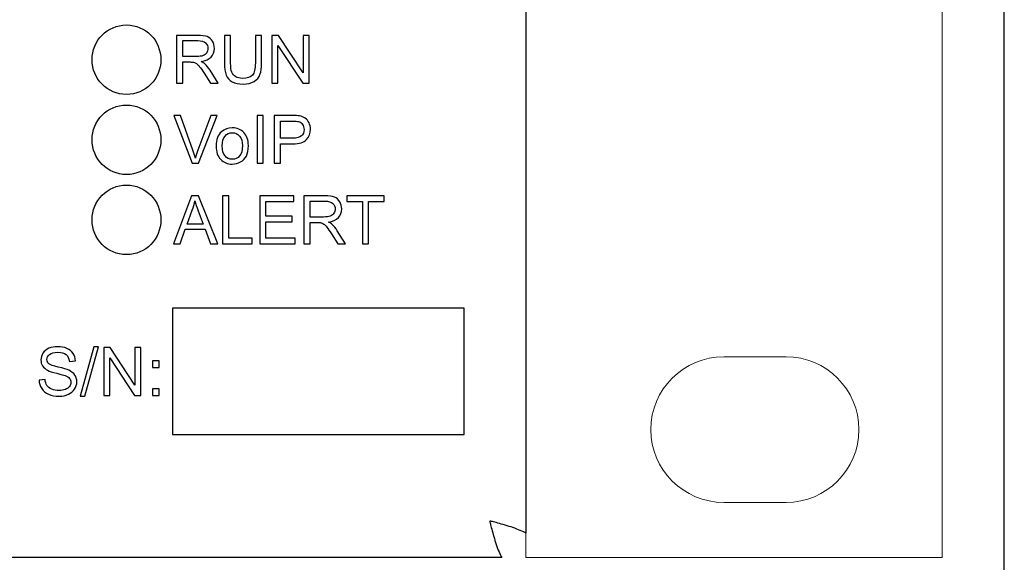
# Model space of a CAD drawing. Header units: millimetres. Extents: x 94562 to 148980, y -25377 to 3008.
# Tile 52 of 140: x 99375 to 99423, y -21879 to -21853. Entities that reach past the tile are written whole.
import ezdxf

# ---------------------------------------------------------------- set-up
doc = ezdxf.new("R2010")
doc.units = ezdxf.units.MM
doc.layers.add('tt_symbole', color=40, linetype='Continuous')

# ---------------------------------------------------------------- blocks, each defined once
blk = doc.blocks.new('IT_szafa_stojąca_42U')
blk.add_line((350.5279, 1608.811), (350.5279, 1797.7235))

msp = doc.modelspace()

# ---------------------------------------------------------------- linework, layer by layer
at = {"layer": 'tt_symbole'}
msp.add_lwpolyline([(99382.811, -21872.721), (99396.828, -21872.721), (99396.828, -21866.647), (99382.811, -21866.647), (99382.811, -21872.721)], close=True, dxfattribs=at)
at = {"layer": 'tt_symbole', "lineweight": 5}
for points, knots in [([(99419.795, -21834.63), (99419.795, -21834.63), (99399.794, -21834.63), (99399.794, -21834.63), (99399.794, -21834.63), (99399.794, -21834.63), (99399.794, -21878.63), (99399.794, -21878.63), (99399.794, -21878.63), (99399.794, -21878.63), (99419.795, -21878.63), (99419.795, -21878.63), (99419.795, -21878.63), (99419.795, -21878.63), (99419.795, -21834.63), (99419.795, -21834.63)], [0, 0, 0, 0, 0.25, 0.25, 0.25, 0.25, 0.5, 0.5, 0.5, 0.5, 0.75, 0.75, 0.75, 0.75, 1, 1, 1, 1]), ([(99382.256, -21854.707), (99382.256, -21853.784), (99381.517, -21853.037), (99380.604, -21853.037), (99380.604, -21853.037), (99379.692, -21853.037), (99378.952, -21853.784), (99378.952, -21854.707), (99378.952, -21854.707), (99378.952, -21855.629), (99379.692, -21856.377), (99380.604, -21856.377), (99380.604, -21856.377), (99381.517, -21856.377), (99382.256, -21855.629), (99382.256, -21854.707)], [0, 0, 0, 0, 0.25, 0.25, 0.25, 0.25, 0.5, 0.5, 0.5, 0.5, 0.75, 0.75, 0.75, 0.75, 1, 1, 1, 1]), ([(99382.256, -21858.554), (99382.256, -21857.631), (99381.517, -21856.883), (99380.604, -21856.883), (99380.604, -21856.883), (99379.692, -21856.883), (99378.952, -21857.631), (99378.952, -21858.553), (99378.952, -21858.553), (99378.952, -21859.476), (99379.692, -21860.224), (99380.604, -21860.224), (99380.604, -21860.224), (99381.517, -21860.224), (99382.256, -21859.476), (99382.256, -21858.554)], [0, 0, 0, 0, 0.25, 0.25, 0.25, 0.25, 0.5, 0.5, 0.5, 0.5, 0.75, 0.75, 0.75, 0.75, 1, 1, 1, 1]), ([(99382.256, -21862.4), (99382.256, -21861.478), (99381.517, -21860.73), (99380.604, -21860.73), (99380.604, -21860.73), (99379.692, -21860.73), (99378.952, -21861.478), (99378.952, -21862.4), (99378.952, -21862.4), (99378.952, -21863.323), (99379.692, -21864.071), (99380.604, -21864.071), (99380.604, -21864.071), (99381.517, -21864.071), (99382.256, -21863.323), (99382.256, -21862.4)], [0, 0, 0, 0, 0.25, 0.25, 0.25, 0.25, 0.5, 0.5, 0.5, 0.5, 0.75, 0.75, 0.75, 0.75, 1, 1, 1, 1]), ([(99412.295, -21868.98), (99412.295, -21868.98), (99409.295, -21868.98), (99409.295, -21868.98), (99409.295, -21868.98), (99407.37, -21868.98), (99405.795, -21870.555), (99405.795, -21872.48), (99405.795, -21872.48), (99405.795, -21872.48), (99405.795, -21872.48), (99405.795, -21872.48), (99405.795, -21872.48), (99405.795, -21874.405), (99407.37, -21875.98), (99409.295, -21875.98), (99409.295, -21875.98), (99409.295, -21875.98), (99412.295, -21875.98), (99412.295, -21875.98), (99412.295, -21875.98), (99414.22, -21875.98), (99415.795, -21874.405), (99415.795, -21872.48), (99415.795, -21872.48), (99415.795, -21872.48), (99415.795, -21872.48), (99415.795, -21872.48), (99415.795, -21872.48), (99415.795, -21870.555), (99414.22, -21868.98), (99412.295, -21868.98)], [0, 0, 0, 0, 0.125, 0.125, 0.125, 0.125, 0.25, 0.25, 0.25, 0.25, 0.375, 0.375, 0.375, 0.375, 0.5, 0.5, 0.5, 0.5, 0.625, 0.625, 0.625, 0.625, 0.75, 0.75, 0.75, 0.75, 0.875, 0.875, 0.875, 0.875, 1, 1, 1, 1])]:
    msp.add_open_spline(points, degree=3, knots=knots, dxfattribs=at)
at = {"layer": 'tt_symbole'}
for points, knots in [([(98958.529, -21876.877), (98958.529, -21876.877), (98958.527, -21876.893), (98958.527, -21876.893), (98958.527, -21876.893), (98958.527, -21876.893), (98958.523, -21876.92), (98958.523, -21876.92), (98958.523, -21876.92), (98958.523, -21876.92), (98958.515, -21876.957), (98958.515, -21876.957), (98958.515, -21876.957), (98958.515, -21876.957), (98958.505, -21877.003), (98958.505, -21877.003), (98958.505, -21877.003), (98958.505, -21877.003), (98958.491, -21877.057), (98958.491, -21877.057), (98958.491, -21877.057), (98958.491, -21877.057), (98958.476, -21877.119), (98958.476, -21877.119), (98958.476, -21877.119), (98958.476, -21877.119), (98958.458, -21877.189), (98958.458, -21877.189), (98958.458, -21877.189), (98958.458, -21877.189), (98958.438, -21877.264), (98958.438, -21877.264), (98958.438, -21877.264), (98958.438, -21877.264), (98958.416, -21877.346), (98958.416, -21877.346), (98958.416, -21877.346), (98958.416, -21877.346), (98958.392, -21877.433), (98958.392, -21877.433), (98958.392, -21877.433), (98958.392, -21877.433), (98958.367, -21877.523), (98958.367, -21877.523), (98958.367, -21877.523), (98958.367, -21877.523), (98958.34, -21877.617), (98958.34, -21877.617), (98958.34, -21877.617), (98958.34, -21877.617), (98958.311, -21877.712), (98958.311, -21877.712), (98958.311, -21877.712), (98958.311, -21877.712), (98958.282, -21877.809), (98958.282, -21877.809), (98958.282, -21877.809), (98958.282, -21877.809), (98958.251, -21877.906), (98958.251, -21877.906), (98958.251, -21877.906), (98958.251, -21877.906), (98958.22, -21878.001), (98958.22, -21878.001), (98958.22, -21878.001), (98958.22, -21878.001), (98958.187, -21878.095), (98958.187, -21878.095), (98958.187, -21878.095), (98958.187, -21878.095), (98958.155, -21878.186), (98958.155, -21878.186), (98958.155, -21878.186), (98958.155, -21878.186), (98958.122, -21878.274), (98958.122, -21878.274), (98958.122, -21878.274), (98958.122, -21878.274), (98958.088, -21878.356), (98958.088, -21878.356), (98958.088, -21878.356), (98958.088, -21878.356), (98958.055, -21878.434), (98958.055, -21878.434), (98958.055, -21878.434), (98958.055, -21878.434), (98958.022, -21878.505), (98958.022, -21878.505), (98958.022, -21878.505), (98958.022, -21878.505), (98957.989, -21878.571), (98957.989, -21878.571), (98957.989, -21878.571), (98957.989, -21878.571), (98957.956, -21878.63), (98957.956, -21878.63), (98957.956, -21878.63), (98957.956, -21878.63), (99398.633, -21878.63), (99398.633, -21878.63), (99398.633, -21878.63), (99398.633, -21878.63), (99398.6, -21878.571), (99398.6, -21878.571), (99398.6, -21878.571), (99398.6, -21878.571), (99398.568, -21878.505), (99398.568, -21878.505), (99398.568, -21878.505), (99398.568, -21878.505), (99398.534, -21878.434), (99398.534, -21878.434), (99398.534, -21878.434), (99398.534, -21878.434), (99398.501, -21878.356), (99398.501, -21878.356), (99398.501, -21878.356), (99398.501, -21878.356), (99398.468, -21878.274), (99398.468, -21878.274), (99398.468, -21878.274), (99398.468, -21878.274), (99398.434, -21878.186), (99398.434, -21878.186), (99398.434, -21878.186), (99398.434, -21878.186), (99398.402, -21878.095), (99398.402, -21878.095), (99398.402, -21878.095), (99398.402, -21878.095), (99398.37, -21878.001), (99398.37, -21878.001), (99398.37, -21878.001), (99398.37, -21878.001), (99398.338, -21877.906), (99398.338, -21877.906), (99398.338, -21877.906), (99398.338, -21877.906), (99398.308, -21877.809), (99398.308, -21877.809), (99398.308, -21877.809), (99398.308, -21877.809), (99398.278, -21877.712), (99398.278, -21877.712), (99398.278, -21877.712), (99398.278, -21877.712), (99398.25, -21877.617), (99398.25, -21877.617), (99398.25, -21877.617), (99398.25, -21877.617), (99398.223, -21877.523), (99398.223, -21877.523), (99398.223, -21877.523), (99398.223, -21877.523), (99398.197, -21877.433), (99398.197, -21877.433), (99398.197, -21877.433), (99398.197, -21877.433), (99398.173, -21877.346), (99398.173, -21877.346), (99398.173, -21877.346), (99398.173, -21877.346), (99398.151, -21877.264), (99398.151, -21877.264), (99398.151, -21877.264), (99398.151, -21877.264), (99398.131, -21877.189), (99398.131, -21877.189), (99398.131, -21877.189), (99398.131, -21877.189), (99398.113, -21877.119), (99398.113, -21877.119), (99398.113, -21877.119), (99398.113, -21877.119), (99398.098, -21877.057), (99398.098, -21877.057), (99398.098, -21877.057), (99398.098, -21877.057), (99398.085, -21877.003), (99398.085, -21877.003), (99398.085, -21877.003), (99398.085, -21877.003), (99398.074, -21876.957), (99398.074, -21876.957), (99398.074, -21876.957), (99398.074, -21876.957), (99398.067, -21876.92), (99398.067, -21876.92), (99398.067, -21876.92), (99398.067, -21876.92), (99398.062, -21876.893), (99398.062, -21876.893), (99398.062, -21876.893), (99398.062, -21876.893), (99398.06, -21876.877), (99398.06, -21876.877), (99398.06, -21876.877), (99398.06, -21876.877), (99398.076, -21876.878), (99398.076, -21876.878), (99398.076, -21876.878), (99398.076, -21876.878), (99398.103, -21876.883), (99398.103, -21876.883), (99398.103, -21876.883), (99398.103, -21876.883), (99398.139, -21876.891), (99398.139, -21876.891), (99398.139, -21876.891), (99398.139, -21876.891), (99398.185, -21876.901), (99398.185, -21876.901), (99398.185, -21876.901), (99398.185, -21876.901), (99398.239, -21876.915), (99398.239, -21876.915), (99398.239, -21876.915), (99398.239, -21876.915), (99398.3, -21876.93), (99398.3, -21876.93), (99398.3, -21876.93), (99398.3, -21876.93), (99398.369, -21876.948), (99398.369, -21876.948), (99398.369, -21876.948), (99398.369, -21876.948), (99398.444, -21876.969), (99398.444, -21876.969), (99398.444, -21876.969), (99398.444, -21876.969), (99398.525, -21876.991), (99398.525, -21876.991), (99398.525, -21876.991), (99398.525, -21876.991), (99398.61, -21877.015), (99398.61, -21877.015), (99398.61, -21877.015), (99398.61, -21877.015), (99398.7, -21877.041), (99398.7, -21877.041), (99398.7, -21877.041), (99398.7, -21877.041), (99398.793, -21877.068), (99398.793, -21877.068), (99398.793, -21877.068), (99398.793, -21877.068), (99398.887, -21877.097), (99398.887, -21877.097), (99398.887, -21877.097), (99398.887, -21877.097), (99398.983, -21877.127), (99398.983, -21877.127), (99398.983, -21877.127), (99398.983, -21877.127), (99399.078, -21877.158), (99399.078, -21877.158), (99399.078, -21877.158), (99399.078, -21877.158), (99399.173, -21877.189), (99399.173, -21877.189), (99399.173, -21877.189), (99399.173, -21877.189), (99399.266, -21877.222), (99399.266, -21877.222), (99399.266, -21877.222), (99399.266, -21877.222), (99399.356, -21877.255), (99399.356, -21877.255), (99399.356, -21877.255), (99399.356, -21877.255), (99399.442, -21877.288), (99399.442, -21877.288), (99399.442, -21877.288), (99399.442, -21877.288), (99399.524, -21877.322), (99399.524, -21877.322), (99399.524, -21877.322), (99399.524, -21877.322), (99399.6, -21877.356), (99399.6, -21877.356), (99399.6, -21877.356), (99399.6, -21877.356), (99399.671, -21877.389), (99399.671, -21877.389), (99399.671, -21877.389), (99399.671, -21877.389), (99399.736, -21877.423), (99399.736, -21877.423), (99399.736, -21877.423), (99399.736, -21877.423), (99399.794, -21877.456), (99399.794, -21877.456), (99399.794, -21877.456), (99399.794, -21877.456), (99399.794, -21836.384), (99399.794, -21836.384), (99399.794, -21836.384), (99399.794, -21836.384), (99398.06, -21836.384), (99398.06, -21836.384), (99398.06, -21836.384), (99398.06, -21836.384), (99398.06, -21834.63), (99398.06, -21834.63), (99398.06, -21834.63), (99398.06, -21834.63), (98958.529, -21834.63), (98958.529, -21834.63), (98958.529, -21834.63), (98958.529, -21834.63), (98958.529, -21836.384), (98958.529, -21836.384), (98958.529, -21836.384), (98958.529, -21836.384), (98956.795, -21836.384), (98956.795, -21836.384), (98956.795, -21836.384), (98956.795, -21836.384), (98956.795, -21877.456), (98956.795, -21877.456), (98956.795, -21877.456), (98956.795, -21877.456), (98956.853, -21877.423), (98956.853, -21877.423), (98956.853, -21877.423), (98956.853, -21877.423), (98956.918, -21877.389), (98956.918, -21877.389), (98956.918, -21877.389), (98956.918, -21877.389), (98956.989, -21877.356), (98956.989, -21877.356), (98956.989, -21877.356), (98956.989, -21877.356), (98957.065, -21877.322), (98957.065, -21877.322), (98957.065, -21877.322), (98957.065, -21877.322), (98957.147, -21877.288), (98957.147, -21877.288), (98957.147, -21877.288), (98957.147, -21877.288), (98957.233, -21877.255), (98957.233, -21877.255), (98957.233, -21877.255), (98957.233, -21877.255), (98957.324, -21877.222), (98957.324, -21877.222), (98957.324, -21877.222), (98957.324, -21877.222), (98957.417, -21877.189), (98957.417, -21877.189), (98957.417, -21877.189), (98957.417, -21877.189), (98957.511, -21877.158), (98957.511, -21877.158), (98957.511, -21877.158), (98957.511, -21877.158), (98957.607, -21877.127), (98957.607, -21877.127), (98957.607, -21877.127), (98957.607, -21877.127), (98957.702, -21877.097), (98957.702, -21877.097), (98957.702, -21877.097), (98957.702, -21877.097), (98957.797, -21877.068), (98957.797, -21877.068), (98957.797, -21877.068), (98957.797, -21877.068), (98957.889, -21877.041), (98957.889, -21877.041), (98957.889, -21877.041), (98957.889, -21877.041), (98957.979, -21877.015), (98957.979, -21877.015), (98957.979, -21877.015), (98957.979, -21877.015), (98958.065, -21876.991), (98958.065, -21876.991), (98958.065, -21876.991), (98958.065, -21876.991), (98958.145, -21876.969), (98958.145, -21876.969), (98958.145, -21876.969), (98958.145, -21876.969), (98958.22, -21876.948), (98958.22, -21876.948), (98958.22, -21876.948), (98958.22, -21876.948), (98958.289, -21876.93), (98958.289, -21876.93), (98958.289, -21876.93), (98958.289, -21876.93), (98958.351, -21876.915), (98958.351, -21876.915), (98958.351, -21876.915), (98958.351, -21876.915), (98958.404, -21876.901), (98958.404, -21876.901), (98958.404, -21876.901), (98958.404, -21876.901), (98958.45, -21876.891), (98958.45, -21876.891), (98958.45, -21876.891), (98958.45, -21876.891), (98958.486, -21876.883), (98958.486, -21876.883), (98958.486, -21876.883), (98958.486, -21876.883), (98958.513, -21876.878), (98958.513, -21876.878), (98958.513, -21876.878), (98958.513, -21876.878), (98958.529, -21876.877), (98958.529, -21876.877)], [0, 0, 0, 0, 0.009615, 0.009615, 0.009615, 0.009615, 0.019231, 0.019231, 0.019231, 0.019231, 0.028846, 0.028846, 0.028846, 0.028846, 0.038462, 0.038462, 0.038462, 0.038462, 0.048077, 0.048077, 0.048077, 0.048077, 0.057692, 0.057692, 0.057692, 0.057692, 0.067308, 0.067308, 0.067308, 0.067308, 0.076923, 0.076923, 0.076923, 0.076923, 0.086538, 0.086538, 0.086538, 0.086538, 0.096154, 0.096154, 0.096154, 0.096154, 0.105769, 0.105769, 0.105769, 0.105769, 0.115385, 0.115385, 0.115385, 0.115385, 0.125, 0.125, 0.125, 0.125, 0.134615, 0.134615, 0.134615, 0.134615, 0.144231, 0.144231, 0.144231, 0.144231, 0.153846, 0.153846, 0.153846, 0.153846, 0.163462, 0.163462, 0.163462, 0.163462, 0.173077, 0.173077, 0.173077, 0.173077, 0.182692, 0.182692, 0.182692, 0.182692, 0.192308, 0.192308, 0.192308, 0.192308, 0.201923, 0.201923, 0.201923, 0.201923, 0.211538, 0.211538, 0.211538, 0.211538, 0.221154, 0.221154, 0.221154, 0.221154, 0.230769, 0.230769, 0.230769, 0.230769, 0.240385, 0.240385, 0.240385, 0.240385, 0.25, 0.25, 0.25, 0.25, 0.259615, 0.259615, 0.259615, 0.259615, 0.269231, 0.269231, 0.269231, 0.269231, 0.278846, 0.278846, 0.278846, 0.278846, 0.288462, 0.288462, 0.288462, 0.288462, 0.298077, 0.298077, 0.298077, 0.298077, 0.307692, 0.307692, 0.307692, 0.307692, 0.317308, 0.317308, 0.317308, 0.317308, 0.326923, 0.326923, 0.326923, 0.326923, 0.336538, 0.336538, 0.336538, 0.336538, 0.346154, 0.346154, 0.346154, 0.346154, 0.355769, 0.355769, 0.355769, 0.355769, 0.365385, 0.365385, 0.365385, 0.365385, 0.375, 0.375, 0.375, 0.375, 0.384615, 0.384615, 0.384615, 0.384615, 0.394231, 0.394231, 0.394231, 0.394231, 0.403846, 0.403846, 0.403846, 0.403846, 0.413462, 0.413462, 0.413462, 0.413462, 0.423077, 0.423077, 0.423077, 0.423077, 0.432692, 0.432692, 0.432692, 0.432692, 0.442308, 0.442308, 0.442308, 0.442308, 0.451923, 0.451923, 0.451923, 0.451923, 0.461538, 0.461538, 0.461538, 0.461538, 0.471154, 0.471154, 0.471154, 0.471154, 0.480769, 0.480769, 0.480769, 0.480769, 0.490385, 0.490385, 0.490385, 0.490385, 0.5, 0.5, 0.5, 0.5, 0.509615, 0.509615, 0.509615, 0.509615, 0.519231, 0.519231, 0.519231, 0.519231, 0.528846, 0.528846, 0.528846, 0.528846, 0.538462, 0.538462, 0.538462, 0.538462, 0.548077, 0.548077, 0.548077, 0.548077, 0.557692, 0.557692, 0.557692, 0.557692, 0.567308, 0.567308, 0.567308, 0.567308, 0.576923, 0.576923, 0.576923, 0.576923, 0.586538, 0.586538, 0.586538, 0.586538, 0.596154, 0.596154, 0.596154, 0.596154, 0.605769, 0.605769, 0.605769, 0.605769, 0.615385, 0.615385, 0.615385, 0.615385, 0.625, 0.625, 0.625, 0.625, 0.634615, 0.634615, 0.634615, 0.634615, 0.644231, 0.644231, 0.644231, 0.644231, 0.653846, 0.653846, 0.653846, 0.653846, 0.663462, 0.663462, 0.663462, 0.663462, 0.673077, 0.673077, 0.673077, 0.673077, 0.682692, 0.682692, 0.682692, 0.682692, 0.692308, 0.692308, 0.692308, 0.692308, 0.701923, 0.701923, 0.701923, 0.701923, 0.711538, 0.711538, 0.711538, 0.711538, 0.721154, 0.721154, 0.721154, 0.721154, 0.730769, 0.730769, 0.730769, 0.730769, 0.740385, 0.740385, 0.740385, 0.740385, 0.75, 0.75, 0.75, 0.75, 0.759615, 0.759615, 0.759615, 0.759615, 0.769231, 0.769231, 0.769231, 0.769231, 0.778846, 0.778846, 0.778846, 0.778846, 0.788462, 0.788462, 0.788462, 0.788462, 0.798077, 0.798077, 0.798077, 0.798077, 0.807692, 0.807692, 0.807692, 0.807692, 0.817308, 0.817308, 0.817308, 0.817308, 0.826923, 0.826923, 0.826923, 0.826923, 0.836538, 0.836538, 0.836538, 0.836538, 0.846154, 0.846154, 0.846154, 0.846154, 0.855769, 0.855769, 0.855769, 0.855769, 0.865385, 0.865385, 0.865385, 0.865385, 0.875, 0.875, 0.875, 0.875, 0.884615, 0.884615, 0.884615, 0.884615, 0.894231, 0.894231, 0.894231, 0.894231, 0.903846, 0.903846, 0.903846, 0.903846, 0.913462, 0.913462, 0.913462, 0.913462, 0.923077, 0.923077, 0.923077, 0.923077, 0.932692, 0.932692, 0.932692, 0.932692, 0.942308, 0.942308, 0.942308, 0.942308, 0.951923, 0.951923, 0.951923, 0.951923, 0.961538, 0.961538, 0.961538, 0.961538, 0.971154, 0.971154, 0.971154, 0.971154, 0.980769, 0.980769, 0.980769, 0.980769, 0.990385, 0.990385, 0.990385, 0.990385, 1, 1, 1, 1]), ([(99382.256, -21854.707), (99382.256, -21853.784), (99381.517, -21853.037), (99380.604, -21853.037), (99380.604, -21853.037), (99379.692, -21853.037), (99378.952, -21853.784), (99378.952, -21854.707), (99378.952, -21854.707), (99378.952, -21855.629), (99379.692, -21856.377), (99380.604, -21856.377), (99380.604, -21856.377), (99381.517, -21856.377), (99382.256, -21855.629), (99382.256, -21854.707)], [0, 0, 0, 0, 0.25, 0.25, 0.25, 0.25, 0.5, 0.5, 0.5, 0.5, 0.75, 0.75, 0.75, 0.75, 1, 1, 1, 1]), ([(99383.011, -21855.838), (99383.011, -21855.838), (99383.011, -21853.537), (99383.011, -21853.537), (99383.011, -21853.537), (99383.011, -21853.537), (99384.02, -21853.537), (99384.02, -21853.537), (99384.02, -21853.537), (99384.223, -21853.537), (99384.377, -21853.558), (99384.482, -21853.599), (99384.482, -21853.599), (99384.588, -21853.64), (99384.672, -21853.713), (99384.736, -21853.818), (99384.736, -21853.818), (99384.799, -21853.923), (99384.83, -21854.038), (99384.83, -21854.165), (99384.83, -21854.165), (99384.83, -21854.328), (99384.778, -21854.465), (99384.673, -21854.577), (99384.673, -21854.577), (99384.569, -21854.689), (99384.407, -21854.76), (99384.189, -21854.791), (99384.189, -21854.791), (99384.269, -21854.83), (99384.329, -21854.868), (99384.37, -21854.906), (99384.37, -21854.906), (99384.458, -21854.987), (99384.542, -21855.089), (99384.621, -21855.211), (99384.621, -21855.211), (99384.621, -21855.211), (99385.016, -21855.838), (99385.016, -21855.838), (99385.016, -21855.838), (99385.016, -21855.838), (99384.638, -21855.838), (99384.638, -21855.838), (99384.638, -21855.838), (99384.638, -21855.838), (99384.337, -21855.359), (99384.337, -21855.359), (99384.337, -21855.359), (99384.249, -21855.221), (99384.176, -21855.115), (99384.119, -21855.042), (99384.119, -21855.042), (99384.062, -21854.969), (99384.011, -21854.917), (99383.966, -21854.888), (99383.966, -21854.888), (99383.921, -21854.859), (99383.876, -21854.839), (99383.829, -21854.827), (99383.829, -21854.827), (99383.795, -21854.82), (99383.739, -21854.816), (99383.661, -21854.816), (99383.661, -21854.816), (99383.661, -21854.816), (99383.312, -21854.816), (99383.312, -21854.816), (99383.312, -21854.816), (99383.312, -21854.816), (99383.312, -21855.838), (99383.312, -21855.838), (99383.312, -21855.838), (99383.312, -21855.838), (99383.011, -21855.838), (99383.011, -21855.838)], [0, 0, 0, 0, 0.052632, 0.052632, 0.052632, 0.052632, 0.105263, 0.105263, 0.105263, 0.105263, 0.157895, 0.157895, 0.157895, 0.157895, 0.210526, 0.210526, 0.210526, 0.210526, 0.263158, 0.263158, 0.263158, 0.263158, 0.315789, 0.315789, 0.315789, 0.315789, 0.368421, 0.368421, 0.368421, 0.368421, 0.421053, 0.421053, 0.421053, 0.421053, 0.473684, 0.473684, 0.473684, 0.473684, 0.526316, 0.526316, 0.526316, 0.526316, 0.578947, 0.578947, 0.578947, 0.578947, 0.631579, 0.631579, 0.631579, 0.631579, 0.684211, 0.684211, 0.684211, 0.684211, 0.736842, 0.736842, 0.736842, 0.736842, 0.789474, 0.789474, 0.789474, 0.789474, 0.842105, 0.842105, 0.842105, 0.842105, 0.894737, 0.894737, 0.894737, 0.894737, 0.947368, 0.947368, 0.947368, 0.947368, 1, 1, 1, 1]), ([(99386.795, -21853.537), (99386.795, -21853.537), (99387.096, -21853.537), (99387.096, -21853.537), (99387.096, -21853.537), (99387.096, -21853.537), (99387.096, -21854.866), (99387.096, -21854.866), (99387.096, -21854.866), (99387.096, -21855.097), (99387.07, -21855.281), (99387.018, -21855.417), (99387.018, -21855.417), (99386.967, -21855.553), (99386.873, -21855.664), (99386.738, -21855.749), (99386.738, -21855.749), (99386.603, -21855.834), (99386.426, -21855.877), (99386.207, -21855.877), (99386.207, -21855.877), (99385.994, -21855.877), (99385.819, -21855.84), (99385.684, -21855.765), (99385.684, -21855.765), (99385.548, -21855.691), (99385.451, -21855.584), (99385.394, -21855.443), (99385.394, -21855.443), (99385.335, -21855.302), (99385.307, -21855.11), (99385.307, -21854.866), (99385.307, -21854.866), (99385.307, -21854.866), (99385.307, -21853.537), (99385.307, -21853.537), (99385.307, -21853.537), (99385.307, -21853.537), (99385.608, -21853.537), (99385.608, -21853.537), (99385.608, -21853.537), (99385.608, -21853.537), (99385.608, -21854.865), (99385.608, -21854.865), (99385.608, -21854.865), (99385.608, -21855.065), (99385.626, -21855.212), (99385.663, -21855.306), (99385.663, -21855.306), (99385.699, -21855.401), (99385.763, -21855.474), (99385.852, -21855.525), (99385.852, -21855.525), (99385.941, -21855.577), (99386.051, -21855.603), (99386.18, -21855.603), (99386.18, -21855.603), (99386.402, -21855.603), (99386.56, -21855.552), (99386.654, -21855.45), (99386.654, -21855.45), (99386.748, -21855.349), (99386.795, -21855.154), (99386.795, -21854.865), (99386.795, -21854.865), (99386.795, -21854.865), (99386.795, -21853.537), (99386.795, -21853.537)], [0, 0, 0, 0, 0.058824, 0.058824, 0.058824, 0.058824, 0.117647, 0.117647, 0.117647, 0.117647, 0.176471, 0.176471, 0.176471, 0.176471, 0.235294, 0.235294, 0.235294, 0.235294, 0.294118, 0.294118, 0.294118, 0.294118, 0.352941, 0.352941, 0.352941, 0.352941, 0.411765, 0.411765, 0.411765, 0.411765, 0.470588, 0.470588, 0.470588, 0.470588, 0.529412, 0.529412, 0.529412, 0.529412, 0.588235, 0.588235, 0.588235, 0.588235, 0.647059, 0.647059, 0.647059, 0.647059, 0.705882, 0.705882, 0.705882, 0.705882, 0.764706, 0.764706, 0.764706, 0.764706, 0.823529, 0.823529, 0.823529, 0.823529, 0.882353, 0.882353, 0.882353, 0.882353, 0.941176, 0.941176, 0.941176, 0.941176, 1, 1, 1, 1]), ([(99387.594, -21855.838), (99387.594, -21855.838), (99387.594, -21853.537), (99387.594, -21853.537), (99387.594, -21853.537), (99387.594, -21853.537), (99387.903, -21853.537), (99387.903, -21853.537), (99387.903, -21853.537), (99387.903, -21853.537), (99389.099, -21855.343), (99389.099, -21855.343), (99389.099, -21855.343), (99389.099, -21855.343), (99389.099, -21853.537), (99389.099, -21853.537), (99389.099, -21853.537), (99389.099, -21853.537), (99389.387, -21853.537), (99389.387, -21853.537), (99389.387, -21853.537), (99389.387, -21853.537), (99389.387, -21855.838), (99389.387, -21855.838), (99389.387, -21855.838), (99389.387, -21855.838), (99389.078, -21855.838), (99389.078, -21855.838), (99389.078, -21855.838), (99389.078, -21855.838), (99387.883, -21854.03), (99387.883, -21854.03), (99387.883, -21854.03), (99387.883, -21854.03), (99387.883, -21855.838), (99387.883, -21855.838), (99387.883, -21855.838), (99387.883, -21855.838), (99387.594, -21855.838), (99387.594, -21855.838)], [0, 0, 0, 0, 0.1, 0.1, 0.1, 0.1, 0.2, 0.2, 0.2, 0.2, 0.3, 0.3, 0.3, 0.3, 0.4, 0.4, 0.4, 0.4, 0.5, 0.5, 0.5, 0.5, 0.6, 0.6, 0.6, 0.6, 0.7, 0.7, 0.7, 0.7, 0.8, 0.8, 0.8, 0.8, 0.9, 0.9, 0.9, 0.9, 1, 1, 1, 1]), ([(99383.312, -21854.553), (99383.312, -21854.553), (99383.959, -21854.553), (99383.959, -21854.553), (99383.959, -21854.553), (99384.097, -21854.553), (99384.205, -21854.538), (99384.282, -21854.509), (99384.282, -21854.509), (99384.36, -21854.48), (99384.419, -21854.434), (99384.459, -21854.371), (99384.459, -21854.371), (99384.499, -21854.308), (99384.519, -21854.239), (99384.519, -21854.165), (99384.519, -21854.165), (99384.519, -21854.056), (99384.481, -21853.967), (99384.402, -21853.896), (99384.402, -21853.896), (99384.324, -21853.826), (99384.201, -21853.791), (99384.032, -21853.791), (99384.032, -21853.791), (99384.032, -21853.791), (99383.312, -21853.791), (99383.312, -21853.791), (99383.312, -21853.791), (99383.312, -21853.791), (99383.312, -21854.553), (99383.312, -21854.553)], [0, 0, 0, 0, 0.125, 0.125, 0.125, 0.125, 0.25, 0.25, 0.25, 0.25, 0.375, 0.375, 0.375, 0.375, 0.5, 0.5, 0.5, 0.5, 0.625, 0.625, 0.625, 0.625, 0.75, 0.75, 0.75, 0.75, 0.875, 0.875, 0.875, 0.875, 1, 1, 1, 1]), ([(99382.256, -21858.554), (99382.256, -21857.631), (99381.517, -21856.883), (99380.604, -21856.883), (99380.604, -21856.883), (99379.692, -21856.883), (99378.952, -21857.631), (99378.952, -21858.553), (99378.952, -21858.553), (99378.952, -21859.476), (99379.692, -21860.224), (99380.604, -21860.224), (99380.604, -21860.224), (99381.517, -21860.224), (99382.256, -21859.476), (99382.256, -21858.554)], [0, 0, 0, 0, 0.25, 0.25, 0.25, 0.25, 0.5, 0.5, 0.5, 0.5, 0.75, 0.75, 0.75, 0.75, 1, 1, 1, 1]), ([(99383.76, -21859.685), (99383.76, -21859.685), (99382.879, -21857.384), (99382.879, -21857.384), (99382.879, -21857.384), (99382.879, -21857.384), (99383.205, -21857.384), (99383.205, -21857.384), (99383.205, -21857.384), (99383.205, -21857.384), (99383.796, -21859.056), (99383.796, -21859.056), (99383.796, -21859.056), (99383.844, -21859.19), (99383.884, -21859.316), (99383.916, -21859.432), (99383.916, -21859.432), (99383.951, -21859.307), (99383.992, -21859.182), (99384.039, -21859.056), (99384.039, -21859.056), (99384.039, -21859.056), (99384.653, -21857.384), (99384.653, -21857.384), (99384.653, -21857.384), (99384.653, -21857.384), (99384.961, -21857.384), (99384.961, -21857.384), (99384.961, -21857.384), (99384.961, -21857.384), (99384.069, -21859.685), (99384.069, -21859.685), (99384.069, -21859.685), (99384.069, -21859.685), (99383.76, -21859.685), (99383.76, -21859.685)], [0, 0, 0, 0, 0.111111, 0.111111, 0.111111, 0.111111, 0.222222, 0.222222, 0.222222, 0.222222, 0.333333, 0.333333, 0.333333, 0.333333, 0.444444, 0.444444, 0.444444, 0.444444, 0.555556, 0.555556, 0.555556, 0.555556, 0.666667, 0.666667, 0.666667, 0.666667, 0.777778, 0.777778, 0.777778, 0.777778, 0.888889, 0.888889, 0.888889, 0.888889, 1, 1, 1, 1]), ([(99386.875, -21859.685), (99386.875, -21859.685), (99386.875, -21857.384), (99386.875, -21857.384), (99386.875, -21857.384), (99386.875, -21857.384), (99387.175, -21857.384), (99387.175, -21857.384), (99387.175, -21857.384), (99387.175, -21857.384), (99387.175, -21859.685), (99387.175, -21859.685), (99387.175, -21859.685), (99387.175, -21859.685), (99386.875, -21859.685), (99386.875, -21859.685)], [0, 0, 0, 0, 0.25, 0.25, 0.25, 0.25, 0.5, 0.5, 0.5, 0.5, 0.75, 0.75, 0.75, 0.75, 1, 1, 1, 1]), ([(99387.706, -21859.685), (99387.706, -21859.685), (99387.706, -21857.384), (99387.706, -21857.384), (99387.706, -21857.384), (99387.706, -21857.384), (99388.565, -21857.384), (99388.565, -21857.384), (99388.565, -21857.384), (99388.716, -21857.384), (99388.831, -21857.392), (99388.911, -21857.406), (99388.911, -21857.406), (99389.022, -21857.425), (99389.116, -21857.461), (99389.192, -21857.514), (99389.192, -21857.514), (99389.267, -21857.567), (99389.328, -21857.641), (99389.374, -21857.736), (99389.374, -21857.736), (99389.42, -21857.831), (99389.443, -21857.936), (99389.443, -21858.05), (99389.443, -21858.05), (99389.443, -21858.245), (99389.382, -21858.411), (99389.259, -21858.547), (99389.259, -21858.547), (99389.135, -21858.682), (99388.913, -21858.75), (99388.591, -21858.75), (99388.591, -21858.75), (99388.591, -21858.75), (99388.007, -21858.75), (99388.007, -21858.75), (99388.007, -21858.75), (99388.007, -21858.75), (99388.007, -21859.685), (99388.007, -21859.685), (99388.007, -21859.685), (99388.007, -21859.685), (99387.706, -21859.685), (99387.706, -21859.685)], [0, 0, 0, 0, 0.090909, 0.090909, 0.090909, 0.090909, 0.181818, 0.181818, 0.181818, 0.181818, 0.272727, 0.272727, 0.272727, 0.272727, 0.363636, 0.363636, 0.363636, 0.363636, 0.454545, 0.454545, 0.454545, 0.454545, 0.545455, 0.545455, 0.545455, 0.545455, 0.636364, 0.636364, 0.636364, 0.636364, 0.727273, 0.727273, 0.727273, 0.727273, 0.818182, 0.818182, 0.818182, 0.818182, 0.909091, 0.909091, 0.909091, 0.909091, 1, 1, 1, 1]), ([(99388.007, -21858.478), (99388.007, -21858.478), (99388.596, -21858.478), (99388.596, -21858.478), (99388.596, -21858.478), (99388.79, -21858.478), (99388.929, -21858.442), (99389.01, -21858.369), (99389.01, -21858.369), (99389.092, -21858.295), (99389.133, -21858.192), (99389.133, -21858.059), (99389.133, -21858.059), (99389.133, -21857.963), (99389.109, -21857.88), (99389.061, -21857.812), (99389.061, -21857.812), (99389.012, -21857.743), (99388.949, -21857.698), (99388.87, -21857.676), (99388.87, -21857.676), (99388.819, -21857.663), (99388.726, -21857.656), (99388.589, -21857.656), (99388.589, -21857.656), (99388.589, -21857.656), (99388.007, -21857.656), (99388.007, -21857.656), (99388.007, -21857.656), (99388.007, -21857.656), (99388.007, -21858.478), (99388.007, -21858.478)], [0, 0, 0, 0, 0.125, 0.125, 0.125, 0.125, 0.25, 0.25, 0.25, 0.25, 0.375, 0.375, 0.375, 0.375, 0.5, 0.5, 0.5, 0.5, 0.625, 0.625, 0.625, 0.625, 0.75, 0.75, 0.75, 0.75, 0.875, 0.875, 0.875, 0.875, 1, 1, 1, 1]), ([(99384.915, -21858.852), (99384.915, -21858.543), (99385, -21858.314), (99385.17, -21858.166), (99385.17, -21858.166), (99385.312, -21858.043), (99385.484, -21857.981), (99385.688, -21857.981), (99385.688, -21857.981), (99385.915, -21857.981), (99386.101, -21858.056), (99386.244, -21858.206), (99386.244, -21858.206), (99386.388, -21858.356), (99386.46, -21858.563), (99386.46, -21858.828), (99386.46, -21858.828), (99386.46, -21859.043), (99386.428, -21859.212), (99386.364, -21859.334), (99386.364, -21859.334), (99386.301, -21859.458), (99386.208, -21859.553), (99386.087, -21859.621), (99386.087, -21859.621), (99385.965, -21859.689), (99385.832, -21859.723), (99385.688, -21859.723), (99385.688, -21859.723), (99385.458, -21859.723), (99385.271, -21859.648), (99385.129, -21859.498), (99385.129, -21859.498), (99384.986, -21859.349), (99384.915, -21859.134), (99384.915, -21858.852)], [0, 0, 0, 0, 0.111111, 0.111111, 0.111111, 0.111111, 0.222222, 0.222222, 0.222222, 0.222222, 0.333333, 0.333333, 0.333333, 0.333333, 0.444444, 0.444444, 0.444444, 0.444444, 0.555556, 0.555556, 0.555556, 0.555556, 0.666667, 0.666667, 0.666667, 0.666667, 0.777778, 0.777778, 0.777778, 0.777778, 0.888889, 0.888889, 0.888889, 0.888889, 1, 1, 1, 1]), ([(99385.202, -21858.852), (99385.202, -21859.065), (99385.249, -21859.225), (99385.341, -21859.331), (99385.341, -21859.331), (99385.433, -21859.438), (99385.549, -21859.491), (99385.688, -21859.491), (99385.688, -21859.491), (99385.827, -21859.491), (99385.943, -21859.437), (99386.035, -21859.331), (99386.035, -21859.331), (99386.127, -21859.224), (99386.173, -21859.061), (99386.173, -21858.843), (99386.173, -21858.843), (99386.173, -21858.636), (99386.127, -21858.48), (99386.034, -21858.374), (99386.034, -21858.374), (99385.941, -21858.268), (99385.826, -21858.215), (99385.688, -21858.215), (99385.688, -21858.215), (99385.549, -21858.215), (99385.433, -21858.268), (99385.341, -21858.373), (99385.341, -21858.373), (99385.249, -21858.479), (99385.202, -21858.638), (99385.202, -21858.852)], [0, 0, 0, 0, 0.125, 0.125, 0.125, 0.125, 0.25, 0.25, 0.25, 0.25, 0.375, 0.375, 0.375, 0.375, 0.5, 0.5, 0.5, 0.5, 0.625, 0.625, 0.625, 0.625, 0.75, 0.75, 0.75, 0.75, 0.875, 0.875, 0.875, 0.875, 1, 1, 1, 1]), ([(99382.256, -21862.4), (99382.256, -21861.478), (99381.517, -21860.73), (99380.604, -21860.73), (99380.604, -21860.73), (99379.692, -21860.73), (99378.952, -21861.478), (99378.952, -21862.4), (99378.952, -21862.4), (99378.952, -21863.323), (99379.692, -21864.071), (99380.604, -21864.071), (99380.604, -21864.071), (99381.517, -21864.071), (99382.256, -21863.323), (99382.256, -21862.4)], [0, 0, 0, 0, 0.25, 0.25, 0.25, 0.25, 0.5, 0.5, 0.5, 0.5, 0.75, 0.75, 0.75, 0.75, 1, 1, 1, 1]), ([(99382.86, -21863.551), (99382.86, -21863.551), (99383.735, -21861.25), (99383.735, -21861.25), (99383.735, -21861.25), (99383.735, -21861.25), (99384.059, -21861.25), (99384.059, -21861.25), (99384.059, -21861.25), (99384.059, -21861.25), (99384.99, -21863.551), (99384.99, -21863.551), (99384.99, -21863.551), (99384.99, -21863.551), (99384.647, -21863.551), (99384.647, -21863.551), (99384.647, -21863.551), (99384.647, -21863.551), (99384.381, -21862.854), (99384.381, -21862.854), (99384.381, -21862.854), (99384.381, -21862.854), (99383.43, -21862.854), (99383.43, -21862.854), (99383.43, -21862.854), (99383.43, -21862.854), (99383.18, -21863.551), (99383.18, -21863.551), (99383.18, -21863.551), (99383.18, -21863.551), (99382.86, -21863.551), (99382.86, -21863.551)], [0, 0, 0, 0, 0.125, 0.125, 0.125, 0.125, 0.25, 0.25, 0.25, 0.25, 0.375, 0.375, 0.375, 0.375, 0.5, 0.5, 0.5, 0.5, 0.625, 0.625, 0.625, 0.625, 0.75, 0.75, 0.75, 0.75, 0.875, 0.875, 0.875, 0.875, 1, 1, 1, 1]), ([(99383.517, -21862.606), (99383.517, -21862.606), (99384.289, -21862.606), (99384.289, -21862.606), (99384.289, -21862.606), (99384.289, -21862.606), (99384.051, -21861.969), (99384.051, -21861.969), (99384.051, -21861.969), (99383.979, -21861.775), (99383.925, -21861.616), (99383.89, -21861.492), (99383.89, -21861.492), (99383.861, -21861.639), (99383.82, -21861.786), (99383.767, -21861.931), (99383.767, -21861.931), (99383.767, -21861.931), (99383.517, -21862.606), (99383.517, -21862.606)], [0, 0, 0, 0, 0.2, 0.2, 0.2, 0.2, 0.4, 0.4, 0.4, 0.4, 0.6, 0.6, 0.6, 0.6, 0.8, 0.8, 0.8, 0.8, 1, 1, 1, 1]), ([(99385.218, -21863.551), (99385.218, -21863.551), (99385.218, -21861.25), (99385.218, -21861.25), (99385.218, -21861.25), (99385.218, -21861.25), (99385.519, -21861.25), (99385.519, -21861.25), (99385.519, -21861.25), (99385.519, -21861.25), (99385.519, -21863.279), (99385.519, -21863.279), (99385.519, -21863.279), (99385.519, -21863.279), (99386.64, -21863.279), (99386.64, -21863.279), (99386.64, -21863.279), (99386.64, -21863.279), (99386.64, -21863.551), (99386.64, -21863.551), (99386.64, -21863.551), (99386.64, -21863.551), (99385.218, -21863.551), (99385.218, -21863.551)], [0, 0, 0, 0, 0.166667, 0.166667, 0.166667, 0.166667, 0.333333, 0.333333, 0.333333, 0.333333, 0.5, 0.5, 0.5, 0.5, 0.666667, 0.666667, 0.666667, 0.666667, 0.833333, 0.833333, 0.833333, 0.833333, 1, 1, 1, 1]), ([(99387.005, -21863.551), (99387.005, -21863.551), (99387.005, -21861.25), (99387.005, -21861.25), (99387.005, -21861.25), (99387.005, -21861.25), (99388.65, -21861.25), (99388.65, -21861.25), (99388.65, -21861.25), (99388.65, -21861.25), (99388.65, -21861.522), (99388.65, -21861.522), (99388.65, -21861.522), (99388.65, -21861.522), (99387.306, -21861.522), (99387.306, -21861.522), (99387.306, -21861.522), (99387.306, -21861.522), (99387.306, -21862.226), (99387.306, -21862.226), (99387.306, -21862.226), (99387.306, -21862.226), (99388.565, -21862.226), (99388.565, -21862.226), (99388.565, -21862.226), (99388.565, -21862.226), (99388.565, -21862.496), (99388.565, -21862.496), (99388.565, -21862.496), (99388.565, -21862.496), (99387.306, -21862.496), (99387.306, -21862.496), (99387.306, -21862.496), (99387.306, -21862.496), (99387.306, -21863.279), (99387.306, -21863.279), (99387.306, -21863.279), (99387.306, -21863.279), (99388.703, -21863.279), (99388.703, -21863.279), (99388.703, -21863.279), (99388.703, -21863.279), (99388.703, -21863.551), (99388.703, -21863.551), (99388.703, -21863.551), (99388.703, -21863.551), (99387.005, -21863.551), (99387.005, -21863.551)], [0, 0, 0, 0, 0.083333, 0.083333, 0.083333, 0.083333, 0.166667, 0.166667, 0.166667, 0.166667, 0.25, 0.25, 0.25, 0.25, 0.333333, 0.333333, 0.333333, 0.333333, 0.416667, 0.416667, 0.416667, 0.416667, 0.5, 0.5, 0.5, 0.5, 0.583333, 0.583333, 0.583333, 0.583333, 0.666667, 0.666667, 0.666667, 0.666667, 0.75, 0.75, 0.75, 0.75, 0.833333, 0.833333, 0.833333, 0.833333, 0.916667, 0.916667, 0.916667, 0.916667, 1, 1, 1, 1]), ([(99389.124, -21863.551), (99389.124, -21863.551), (99389.124, -21861.25), (99389.124, -21861.25), (99389.124, -21861.25), (99389.124, -21861.25), (99390.132, -21861.25), (99390.132, -21861.25), (99390.132, -21861.25), (99390.335, -21861.25), (99390.489, -21861.271), (99390.595, -21861.312), (99390.595, -21861.312), (99390.7, -21861.353), (99390.785, -21861.426), (99390.848, -21861.531), (99390.848, -21861.531), (99390.911, -21861.636), (99390.942, -21861.751), (99390.942, -21861.878), (99390.942, -21861.878), (99390.942, -21862.041), (99390.89, -21862.178), (99390.786, -21862.29), (99390.786, -21862.29), (99390.681, -21862.402), (99390.52, -21862.473), (99390.301, -21862.504), (99390.301, -21862.504), (99390.381, -21862.543), (99390.442, -21862.581), (99390.483, -21862.619), (99390.483, -21862.619), (99390.571, -21862.7), (99390.654, -21862.802), (99390.733, -21862.925), (99390.733, -21862.925), (99390.733, -21862.925), (99391.129, -21863.551), (99391.129, -21863.551), (99391.129, -21863.551), (99391.129, -21863.551), (99390.75, -21863.551), (99390.75, -21863.551), (99390.75, -21863.551), (99390.75, -21863.551), (99390.449, -21863.072), (99390.449, -21863.072), (99390.449, -21863.072), (99390.361, -21862.934), (99390.289, -21862.828), (99390.231, -21862.755), (99390.231, -21862.755), (99390.175, -21862.682), (99390.124, -21862.63), (99390.079, -21862.602), (99390.079, -21862.602), (99390.034, -21862.572), (99389.988, -21862.552), (99389.942, -21862.54), (99389.942, -21862.54), (99389.907, -21862.533), (99389.852, -21862.529), (99389.774, -21862.529), (99389.774, -21862.529), (99389.774, -21862.529), (99389.425, -21862.529), (99389.425, -21862.529), (99389.425, -21862.529), (99389.425, -21862.529), (99389.425, -21863.551), (99389.425, -21863.551), (99389.425, -21863.551), (99389.425, -21863.551), (99389.124, -21863.551), (99389.124, -21863.551)], [0, 0, 0, 0, 0.052632, 0.052632, 0.052632, 0.052632, 0.105263, 0.105263, 0.105263, 0.105263, 0.157895, 0.157895, 0.157895, 0.157895, 0.210526, 0.210526, 0.210526, 0.210526, 0.263158, 0.263158, 0.263158, 0.263158, 0.315789, 0.315789, 0.315789, 0.315789, 0.368421, 0.368421, 0.368421, 0.368421, 0.421053, 0.421053, 0.421053, 0.421053, 0.473684, 0.473684, 0.473684, 0.473684, 0.526316, 0.526316, 0.526316, 0.526316, 0.578947, 0.578947, 0.578947, 0.578947, 0.631579, 0.631579, 0.631579, 0.631579, 0.684211, 0.684211, 0.684211, 0.684211, 0.736842, 0.736842, 0.736842, 0.736842, 0.789474, 0.789474, 0.789474, 0.789474, 0.842105, 0.842105, 0.842105, 0.842105, 0.894737, 0.894737, 0.894737, 0.894737, 0.947368, 0.947368, 0.947368, 0.947368, 1, 1, 1, 1]), ([(99389.425, -21862.266), (99389.425, -21862.266), (99390.072, -21862.266), (99390.072, -21862.266), (99390.072, -21862.266), (99390.209, -21862.266), (99390.317, -21862.251), (99390.395, -21862.222), (99390.395, -21862.222), (99390.472, -21862.193), (99390.531, -21862.147), (99390.572, -21862.084), (99390.572, -21862.084), (99390.612, -21862.021), (99390.632, -21861.952), (99390.632, -21861.878), (99390.632, -21861.878), (99390.632, -21861.769), (99390.593, -21861.68), (99390.515, -21861.609), (99390.515, -21861.609), (99390.437, -21861.539), (99390.314, -21861.504), (99390.145, -21861.504), (99390.145, -21861.504), (99390.145, -21861.504), (99389.425, -21861.504), (99389.425, -21861.504), (99389.425, -21861.504), (99389.425, -21861.504), (99389.425, -21862.266), (99389.425, -21862.266)], [0, 0, 0, 0, 0.125, 0.125, 0.125, 0.125, 0.25, 0.25, 0.25, 0.25, 0.375, 0.375, 0.375, 0.375, 0.5, 0.5, 0.5, 0.5, 0.625, 0.625, 0.625, 0.625, 0.75, 0.75, 0.75, 0.75, 0.875, 0.875, 0.875, 0.875, 1, 1, 1, 1]), ([(99391.936, -21863.551), (99391.936, -21863.551), (99391.936, -21861.522), (99391.936, -21861.522), (99391.936, -21861.522), (99391.936, -21861.522), (99391.187, -21861.522), (99391.187, -21861.522), (99391.187, -21861.522), (99391.187, -21861.522), (99391.187, -21861.25), (99391.187, -21861.25), (99391.187, -21861.25), (99391.187, -21861.25), (99392.99, -21861.25), (99392.99, -21861.25), (99392.99, -21861.25), (99392.99, -21861.25), (99392.99, -21861.522), (99392.99, -21861.522), (99392.99, -21861.522), (99392.99, -21861.522), (99392.237, -21861.522), (99392.237, -21861.522), (99392.237, -21861.522), (99392.237, -21861.522), (99392.237, -21863.551), (99392.237, -21863.551), (99392.237, -21863.551), (99392.237, -21863.551), (99391.936, -21863.551), (99391.936, -21863.551)], [0, 0, 0, 0, 0.125, 0.125, 0.125, 0.125, 0.25, 0.25, 0.25, 0.25, 0.375, 0.375, 0.375, 0.375, 0.5, 0.5, 0.5, 0.5, 0.625, 0.625, 0.625, 0.625, 0.75, 0.75, 0.75, 0.75, 0.875, 0.875, 0.875, 0.875, 1, 1, 1, 1]), ([(99376.406, -21870.096), (99376.406, -21870.096), (99376.69, -21870.07), (99376.69, -21870.07), (99376.69, -21870.07), (99376.703, -21870.186), (99376.734, -21870.28), (99376.784, -21870.354), (99376.784, -21870.354), (99376.833, -21870.428), (99376.909, -21870.487), (99377.012, -21870.533), (99377.012, -21870.533), (99377.116, -21870.578), (99377.232, -21870.601), (99377.362, -21870.601), (99377.362, -21870.601), (99377.476, -21870.601), (99377.578, -21870.584), (99377.666, -21870.549), (99377.666, -21870.549), (99377.754, -21870.515), (99377.819, -21870.467), (99377.862, -21870.407), (99377.862, -21870.407), (99377.905, -21870.347), (99377.927, -21870.282), (99377.927, -21870.21), (99377.927, -21870.21), (99377.927, -21870.138), (99377.906, -21870.075), (99377.864, -21870.021), (99377.864, -21870.021), (99377.823, -21869.967), (99377.755, -21869.922), (99377.66, -21869.886), (99377.66, -21869.886), (99377.598, -21869.862), (99377.464, -21869.824), (99377.254, -21869.773), (99377.254, -21869.773), (99377.046, -21869.722), (99376.899, -21869.675), (99376.815, -21869.63), (99376.815, -21869.63), (99376.707, -21869.572), (99376.626, -21869.5), (99376.572, -21869.415), (99376.572, -21869.415), (99376.519, -21869.33), (99376.493, -21869.235), (99376.493, -21869.129), (99376.493, -21869.129), (99376.493, -21869.013), (99376.525, -21868.904), (99376.59, -21868.804), (99376.59, -21868.804), (99376.655, -21868.702), (99376.751, -21868.626), (99376.876, -21868.573), (99376.876, -21868.573), (99377.001, -21868.521), (99377.14, -21868.495), (99377.293, -21868.495), (99377.293, -21868.495), (99377.462, -21868.495), (99377.611, -21868.522), (99377.74, -21868.577), (99377.74, -21868.577), (99377.869, -21868.632), (99377.968, -21868.713), (99378.037, -21868.82), (99378.037, -21868.82), (99378.106, -21868.926), (99378.143, -21869.047), (99378.149, -21869.182), (99378.149, -21869.182), (99378.149, -21869.182), (99377.86, -21869.204), (99377.86, -21869.204), (99377.86, -21869.204), (99377.844, -21869.059), (99377.792, -21868.949), (99377.702, -21868.875), (99377.702, -21868.875), (99377.613, -21868.8), (99377.481, -21868.763), (99377.306, -21868.763), (99377.306, -21868.763), (99377.124, -21868.763), (99376.991, -21868.797), (99376.907, -21868.865), (99376.907, -21868.865), (99376.824, -21868.932), (99376.782, -21869.013), (99376.782, -21869.108), (99376.782, -21869.108), (99376.782, -21869.191), (99376.812, -21869.259), (99376.871, -21869.312), (99376.871, -21869.312), (99376.929, -21869.366), (99377.08, -21869.421), (99377.325, -21869.476), (99377.325, -21869.476), (99377.57, -21869.533), (99377.738, -21869.581), (99377.829, -21869.623), (99377.829, -21869.623), (99377.961, -21869.685), (99378.059, -21869.764), (99378.122, -21869.858), (99378.122, -21869.858), (99378.185, -21869.953), (99378.217, -21870.062), (99378.217, -21870.185), (99378.217, -21870.185), (99378.217, -21870.308), (99378.182, -21870.423), (99378.113, -21870.531), (99378.113, -21870.531), (99378.043, -21870.639), (99377.944, -21870.723), (99377.814, -21870.784), (99377.814, -21870.784), (99377.684, -21870.844), (99377.538, -21870.874), (99377.376, -21870.874), (99377.376, -21870.874), (99377.17, -21870.874), (99376.997, -21870.844), (99376.858, -21870.783), (99376.858, -21870.783), (99376.719, -21870.722), (99376.61, -21870.631), (99376.53, -21870.509), (99376.53, -21870.509), (99376.451, -21870.388), (99376.409, -21870.249), (99376.406, -21870.096)], [0, 0, 0, 0, 0.028571, 0.028571, 0.028571, 0.028571, 0.057143, 0.057143, 0.057143, 0.057143, 0.085714, 0.085714, 0.085714, 0.085714, 0.114286, 0.114286, 0.114286, 0.114286, 0.142857, 0.142857, 0.142857, 0.142857, 0.171429, 0.171429, 0.171429, 0.171429, 0.2, 0.2, 0.2, 0.2, 0.228571, 0.228571, 0.228571, 0.228571, 0.257143, 0.257143, 0.257143, 0.257143, 0.285714, 0.285714, 0.285714, 0.285714, 0.314286, 0.314286, 0.314286, 0.314286, 0.342857, 0.342857, 0.342857, 0.342857, 0.371429, 0.371429, 0.371429, 0.371429, 0.4, 0.4, 0.4, 0.4, 0.428571, 0.428571, 0.428571, 0.428571, 0.457143, 0.457143, 0.457143, 0.457143, 0.485714, 0.485714, 0.485714, 0.485714, 0.514286, 0.514286, 0.514286, 0.514286, 0.542857, 0.542857, 0.542857, 0.542857, 0.571429, 0.571429, 0.571429, 0.571429, 0.6, 0.6, 0.6, 0.6, 0.628571, 0.628571, 0.628571, 0.628571, 0.657143, 0.657143, 0.657143, 0.657143, 0.685714, 0.685714, 0.685714, 0.685714, 0.714286, 0.714286, 0.714286, 0.714286, 0.742857, 0.742857, 0.742857, 0.742857, 0.771429, 0.771429, 0.771429, 0.771429, 0.8, 0.8, 0.8, 0.8, 0.828571, 0.828571, 0.828571, 0.828571, 0.857143, 0.857143, 0.857143, 0.857143, 0.885714, 0.885714, 0.885714, 0.885714, 0.914286, 0.914286, 0.914286, 0.914286, 0.942857, 0.942857, 0.942857, 0.942857, 0.971429, 0.971429, 0.971429, 0.971429, 1, 1, 1, 1]), ([(99378.383, -21870.874), (99378.383, -21870.874), (99379.043, -21868.495), (99379.043, -21868.495), (99379.043, -21868.495), (99379.043, -21868.495), (99379.266, -21868.495), (99379.266, -21868.495), (99379.266, -21868.495), (99379.266, -21868.495), (99378.608, -21870.874), (99378.608, -21870.874), (99378.608, -21870.874), (99378.608, -21870.874), (99378.383, -21870.874), (99378.383, -21870.874)], [0, 0, 0, 0, 0.25, 0.25, 0.25, 0.25, 0.5, 0.5, 0.5, 0.5, 0.75, 0.75, 0.75, 0.75, 1, 1, 1, 1]), ([(99379.508, -21870.835), (99379.508, -21870.835), (99379.508, -21868.534), (99379.508, -21868.534), (99379.508, -21868.534), (99379.508, -21868.534), (99379.817, -21868.534), (99379.817, -21868.534), (99379.817, -21868.534), (99379.817, -21868.534), (99381.012, -21870.34), (99381.012, -21870.34), (99381.012, -21870.34), (99381.012, -21870.34), (99381.012, -21868.534), (99381.012, -21868.534), (99381.012, -21868.534), (99381.012, -21868.534), (99381.301, -21868.534), (99381.301, -21868.534), (99381.301, -21868.534), (99381.301, -21868.534), (99381.301, -21870.835), (99381.301, -21870.835), (99381.301, -21870.835), (99381.301, -21870.835), (99380.992, -21870.835), (99380.992, -21870.835), (99380.992, -21870.835), (99380.992, -21870.835), (99379.797, -21869.027), (99379.797, -21869.027), (99379.797, -21869.027), (99379.797, -21869.027), (99379.797, -21870.835), (99379.797, -21870.835), (99379.797, -21870.835), (99379.797, -21870.835), (99379.508, -21870.835), (99379.508, -21870.835)], [0, 0, 0, 0, 0.1, 0.1, 0.1, 0.1, 0.2, 0.2, 0.2, 0.2, 0.3, 0.3, 0.3, 0.3, 0.4, 0.4, 0.4, 0.4, 0.5, 0.5, 0.5, 0.5, 0.6, 0.6, 0.6, 0.6, 0.7, 0.7, 0.7, 0.7, 0.8, 0.8, 0.8, 0.8, 0.9, 0.9, 0.9, 0.9, 1, 1, 1, 1]), ([(99381.849, -21869.49), (99381.849, -21869.49), (99381.849, -21869.168), (99381.849, -21869.168), (99381.849, -21869.168), (99381.849, -21869.168), (99382.167, -21869.168), (99382.167, -21869.168), (99382.167, -21869.168), (99382.167, -21869.168), (99382.167, -21869.49), (99382.167, -21869.49), (99382.167, -21869.49), (99382.167, -21869.49), (99381.849, -21869.49), (99381.849, -21869.49)], [0, 0, 0, 0, 0.25, 0.25, 0.25, 0.25, 0.5, 0.5, 0.5, 0.5, 0.75, 0.75, 0.75, 0.75, 1, 1, 1, 1]), ([(99381.849, -21870.835), (99381.849, -21870.835), (99381.849, -21870.513), (99381.849, -21870.513), (99381.849, -21870.513), (99381.849, -21870.513), (99382.167, -21870.513), (99382.167, -21870.513), (99382.167, -21870.513), (99382.167, -21870.513), (99382.167, -21870.835), (99382.167, -21870.835), (99382.167, -21870.835), (99382.167, -21870.835), (99381.849, -21870.835), (99381.849, -21870.835)], [0, 0, 0, 0, 0.25, 0.25, 0.25, 0.25, 0.5, 0.5, 0.5, 0.5, 0.75, 0.75, 0.75, 0.75, 1, 1, 1, 1])]:
    msp.add_open_spline(points, degree=3, knots=knots, dxfattribs=at)
at = {"layer": 'tt_symbole', "lineweight": 5}
msp.add_open_spline([(99399.794, -21877.456), (99399.794, -21877.456), (99399.794, -21836.384), (99399.794, -21836.384)], degree=3, dxfattribs=at)
msp.add_open_spline([(99399.794, -21877.456), (99399.794, -21877.456), (99399.794, -21836.384), (99399.794, -21836.384)], degree=3, dxfattribs=at)
msp.add_open_spline([(99399.794, -21877.456), (99399.794, -21877.456), (99399.794, -21836.384), (99399.794, -21836.384)], degree=3, dxfattribs=at)
msp.add_open_spline([(99399.794, -21877.456), (99399.794, -21877.456), (99399.794, -21836.384), (99399.794, -21836.384)], degree=3, dxfattribs=at)
msp.add_open_spline([(99399.794, -21877.456), (99399.794, -21877.456), (99399.794, -21836.384), (99399.794, -21836.384)], degree=3, dxfattribs=at)
msp.add_open_spline([(99399.794, -21877.456), (99399.794, -21877.456), (99399.794, -21836.384), (99399.794, -21836.384)], degree=3, dxfattribs=at)
msp.add_open_spline([(99399.794, -21877.456), (99399.794, -21877.456), (99399.794, -21836.384), (99399.794, -21836.384)], degree=3, dxfattribs=at)
msp.add_open_spline([(99399.794, -21877.456), (99399.794, -21877.456), (99399.794, -21836.384), (99399.794, -21836.384)], degree=3, dxfattribs=at)
msp.add_open_spline([(99399.794, -21877.456), (99399.794, -21877.456), (99399.794, -21836.384), (99399.794, -21836.384)], degree=3, dxfattribs=at)
msp.add_open_spline([(99399.794, -21877.456), (99399.794, -21877.456), (99399.794, -21836.384), (99399.794, -21836.384)], degree=3, dxfattribs=at)
msp.add_open_spline([(99399.794, -21877.456), (99399.794, -21877.456), (99399.794, -21836.384), (99399.794, -21836.384)], degree=3, dxfattribs=at)
msp.add_open_spline([(99399.794, -21877.456), (99399.794, -21877.456), (99399.794, -21836.384), (99399.794, -21836.384)], degree=3, dxfattribs=at)
msp.add_open_spline([(99399.794, -21877.456), (99399.794, -21877.456), (99399.794, -21836.384), (99399.794, -21836.384)], degree=3, dxfattribs=at)
msp.add_open_spline([(99399.794, -21877.456), (99399.794, -21877.456), (99399.794, -21836.384), (99399.794, -21836.384)], degree=3, dxfattribs=at)
msp.add_open_spline([(99399.794, -21877.456), (99399.794, -21877.456), (99399.794, -21836.384), (99399.794, -21836.384)], degree=3, dxfattribs=at)
msp.add_open_spline([(99399.794, -21877.456), (99399.794, -21877.456), (99399.794, -21836.384), (99399.794, -21836.384)], degree=3, dxfattribs=at)
msp.add_open_spline([(99399.794, -21877.456), (99399.794, -21877.456), (99399.794, -21836.384), (99399.794, -21836.384)], degree=3, dxfattribs=at)
msp.add_open_spline([(99399.794, -21877.456), (99399.794, -21877.456), (99399.794, -21836.384), (99399.794, -21836.384)], degree=3, dxfattribs=at)
msp.add_open_spline([(99399.794, -21877.456), (99399.794, -21877.456), (99399.794, -21836.384), (99399.794, -21836.384)], degree=3, dxfattribs=at)
msp.add_open_spline([(99399.794, -21877.456), (99399.794, -21877.456), (99399.794, -21836.384), (99399.794, -21836.384)], degree=3, dxfattribs=at)
msp.add_open_spline([(99399.794, -21877.456), (99399.794, -21877.456), (99399.794, -21836.384), (99399.794, -21836.384)], degree=3, dxfattribs=at)

# ---------------------------------------------------------------- block references
at = {"layer": 'tt_symbole', "xscale": 10, "yscale": 10, "zscale": 10}
msp.add_blockref('IT_szafa_stojąca_42U', (95917.499, -39000.652), dxfattribs=at)

doc.saveas('drawing.dxf')
